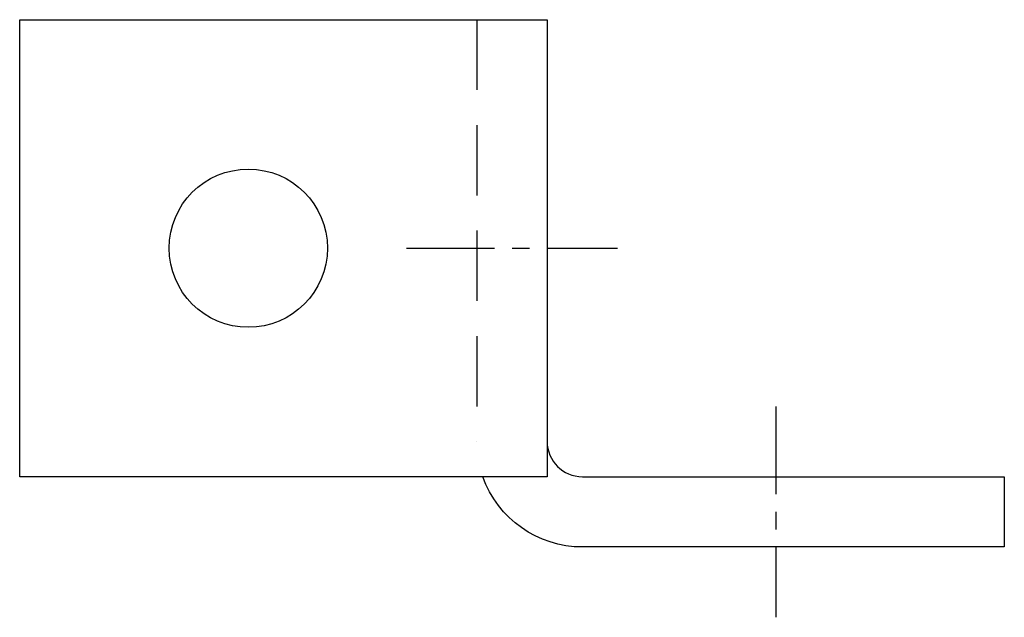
# Model space of a CAD drawing. Extents: x 11 to 205, y 81 to 199.
import ezdxf

# ---------------------------------------------------------------- set-up
doc = ezdxf.new("R2010")
doc.units = 0
doc.header["$MEASUREMENT"] = 0
doc.linetypes.add('AI9-LTYPE1', pattern=[27.815911, 17.384944, -3.476989, 3.476989, -3.476989])
doc.linetypes.add('AI9-LTYPE2', pattern=[20.861931, 13.907954, -6.953977])
doc.layers.get('0').update_dxf_attribs({"linetype": 'CONTINUOUS'})

msp = doc.modelspace()

# ---------------------------------------------------------------- linework, layer by layer
at = {"color": 7, "linetype": 'AI9-LTYPE2'}
msp.add_line((101, 198.81), (101, 115.36), dxfattribs=at)
at = {"color": 253, "linetype": 'AI9-LTYPE1'}
for p, q in [((87.09, 153.61), (128.81, 153.61)), ((160.1, 122.32), (160.1, 80.59))]:
    msp.add_line(p, q, dxfattribs=at)
at = {"color": 7}
msp.add_lwpolyline([(114.9, 198.81), (114.9, 108.41), (10.59, 108.41), (10.59, 198.81)], close=True, dxfattribs=at)
msp.add_circle((55.8, 153.61), 15.65, dxfattribs=at)
msp.add_open_spline([(114.9, 115.36), (114.9, 111.52), (118.02, 108.41), (121.86, 108.41), (121.86, 108.41), (205.31, 108.41), (205.31, 108.41), (205.31, 108.41), (205.31, 94.5), (205.31, 94.5), (205.31, 94.5), (121.86, 94.5), (121.86, 94.5), (113.02, 94.5), (105.14, 100.07), (102.19, 108.41)], degree=3, knots=[0, 0, 0, 0, 1, 1, 1, 2, 2, 2, 3, 3, 3, 4, 4, 4, 5, 5, 5, 5], dxfattribs=at)

doc.saveas('drawing.dxf')
